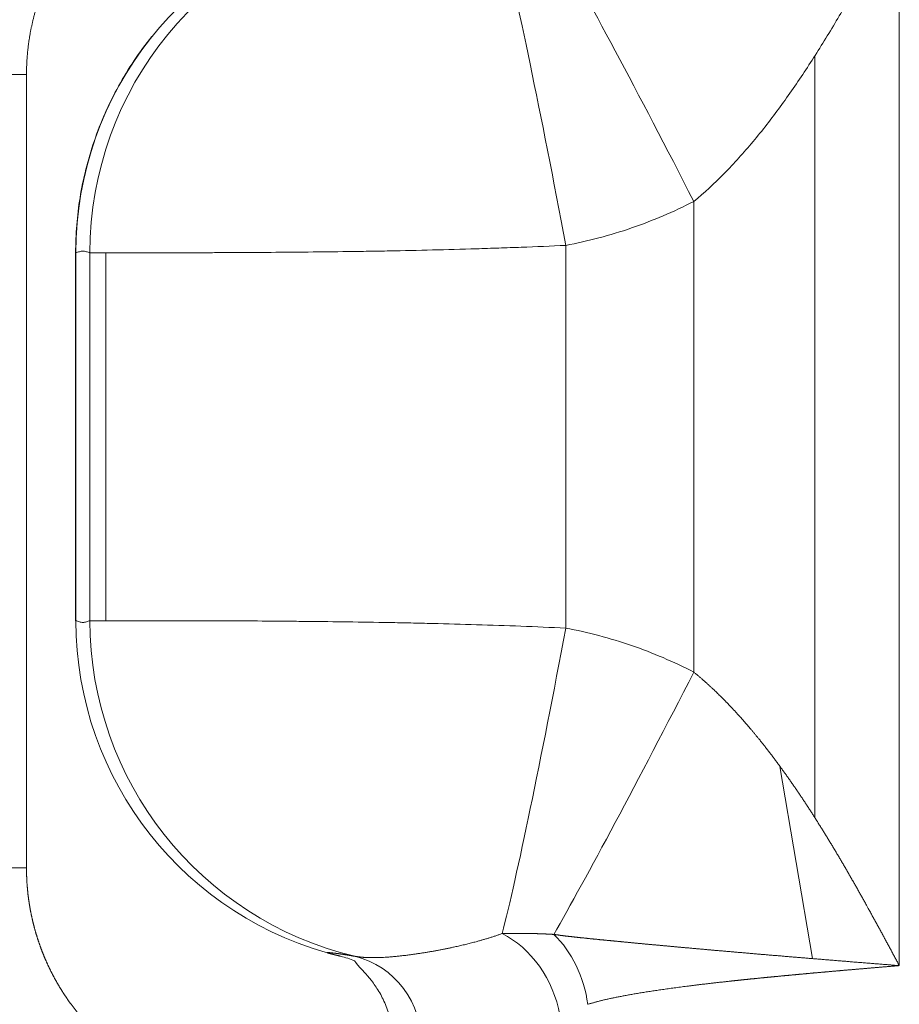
# Model space of a CAD drawing. Header units: millimetres. Extents: x 35469 to 44263, y -24881 to -16268.
# Tile 184 of 231: x 43810 to 43822, y -24757 to -24744. Entities that reach past the tile are written whole.
import ezdxf

# ---------------------------------------------------------------- set-up
doc = ezdxf.new("R2010")
doc.units = ezdxf.units.MM
doc.header["$LTSCALE"] = 0.3175
doc.layers.add('1轮廓实线层', color=7, linetype='Continuous', lineweight=18)

# ---------------------------------------------------------------- blocks, each defined once
blk = doc.blocks.new('MR20E-1840')
at = {"layer": '1轮廓实线层'}
for p, q in [((15658.556, -10799.663), (15658.556, -10813.463)), ((15657.456, -10801.591), (15657.456, -10811.535)), ((15644.472, -10801.838), (15647.174, -10801.838)), ((15647.174, -10812.188), (15647.174, -10801.838)), ((15655.876, -10809.634), (15655.876, -10803.493)), ((15654.205, -10804.067), (15654.205, -10809.06)), ((15647.813, -10804.163), (15647.813, -10808.964)), ((15647.816, -10808.964), (15647.816, -10804.162)), ((15647.999, -10804.162), (15647.999, -10808.964)), ((15648.208, -10804.163), (15648.208, -10808.963)), ((15657.425, -10813.372), (15656.999, -10810.864)), ((15644.472, -10812.188), (15647.174, -10812.188))]:
    blk.add_line(p, q, dxfattribs=at)
for centre, major_axis, ratio, start_param, end_param in [((15652.497, -10804.162), (0.668, 4.45), 0.99938, 0.349433, 1.719779), ((15652.314, -10804.162), (-0.668, 4.45), 0.99938, 0.082623, 1.421814), ((15654.048, -10804.067), (-0.823, 4.424), 0.034241, 4.706017, 5.834963), ((15655.719, -10803.493), (-2.052, 4.005), 0.031001, 4.696509, 5.721341), ((15652.314, -10808.964), (-0.668, -4.45), 0.99938, 4.861371, 6.197836), ((15652.497, -10808.964), (0.668, -4.45), 0.99938, 4.563407, 5.899871), ((15654.048, -10809.06), (-0.823, -4.424), 0.034241, 0.45513, 1.577168), ((15655.719, -10809.634), (-2.052, -4.005), 0.031001, 0.562476, 1.586676), ((15653.196, -10814.109), (0.486, -1.097), 0.748076, 1.251061, 2.418089), ((15653.605, -10813.968), (0.325, -1.155), 0.726298, 1.369054, 2.254171), ((15650.99, -10814.508), (0.295, 1.163), 0.976676, 6.132106, 6.297168), ((15651.175, -10814.508), (-0.225, -1.179), 0.959817, 1.752329, 3.09464)]:
    blk.add_ellipse(centre, major_axis=major_axis, ratio=ratio, start_param=start_param, end_param=end_param, dxfattribs=at)
for points, knots in [([(15649.225, -10798.988), (15649.221, -10798.989), (15649.215, -10798.992), (15649.204, -10798.995), (15649.194, -10798.998), (15649.184, -10799.002), (15649.174, -10799.005), (15649.164, -10799.009), (15649.154, -10799.012), (15649.144, -10799.016), (15649.134, -10799.02), (15649.124, -10799.023), (15649.115, -10799.027), (15649.105, -10799.031), (15649.095, -10799.034), (15649.085, -10799.038), (15649.075, -10799.042), (15649.066, -10799.046), (15649.056, -10799.05), (15649.046, -10799.053), (15649.037, -10799.057), (15649.027, -10799.061), (15649.018, -10799.065), (15649.008, -10799.069), (15648.999, -10799.073), (15648.989, -10799.077), (15648.98, -10799.081), (15648.971, -10799.085), (15648.961, -10799.089), (15648.952, -10799.093), (15648.943, -10799.098), (15648.933, -10799.102), (15648.924, -10799.106), (15648.915, -10799.11), (15648.906, -10799.114), (15648.897, -10799.119), (15648.888, -10799.123), (15648.879, -10799.127), (15648.87, -10799.131), (15648.861, -10799.136), (15648.852, -10799.14), (15648.843, -10799.145), (15648.834, -10799.149), (15648.825, -10799.153), (15648.816, -10799.158), (15648.807, -10799.162), (15648.799, -10799.167), (15648.79, -10799.171), (15648.781, -10799.176), (15648.773, -10799.18), (15648.764, -10799.185), (15648.755, -10799.189), (15648.747, -10799.194), (15648.738, -10799.199), (15648.73, -10799.203), (15648.721, -10799.208), (15648.713, -10799.212), (15648.705, -10799.217), (15648.696, -10799.222), (15648.688, -10799.227), (15648.68, -10799.231), (15648.671, -10799.236), (15648.663, -10799.241), (15648.655, -10799.246), (15648.647, -10799.25), (15648.639, -10799.255), (15648.631, -10799.26), (15648.623, -10799.265), (15648.615, -10799.27), (15648.607, -10799.274), (15648.599, -10799.279), (15648.591, -10799.284), (15648.583, -10799.289), (15648.575, -10799.294), (15648.567, -10799.299), (15648.559, -10799.304), (15648.552, -10799.309), (15648.544, -10799.314), (15648.536, -10799.319), (15648.529, -10799.324), (15648.521, -10799.329), (15648.513, -10799.334), (15648.506, -10799.339), (15648.498, -10799.344), (15648.491, -10799.349), (15648.483, -10799.354), (15648.476, -10799.359), (15648.468, -10799.364), (15648.461, -10799.369), (15648.454, -10799.374), (15648.446, -10799.38), (15648.439, -10799.385), (15648.432, -10799.39), (15648.425, -10799.395), (15648.418, -10799.4), (15648.41, -10799.405), (15648.403, -10799.41), (15648.346, -10799.452), (15648.242, -10799.534), (15648.1, -10799.661), (15647.968, -10799.795), (15647.848, -10799.934), (15647.77, -10800.036), (15647.726, -10800.097), (15647.713, -10800.116), (15647.7, -10800.135), (15647.687, -10800.154), (15647.674, -10800.173), (15647.662, -10800.192), (15647.649, -10800.211), (15647.637, -10800.23), (15647.625, -10800.249), (15647.613, -10800.268), (15647.602, -10800.288), (15647.59, -10800.307), (15647.579, -10800.327), (15647.567, -10800.346), (15647.556, -10800.366), (15647.545, -10800.386), (15647.534, -10800.405), (15647.524, -10800.425), (15647.513, -10800.445), (15647.503, -10800.465), (15647.493, -10800.485), (15647.483, -10800.505), (15647.473, -10800.526), (15647.463, -10800.546), (15647.454, -10800.566), (15647.444, -10800.586), (15647.435, -10800.607), (15647.426, -10800.627), (15647.417, -10800.648), (15647.408, -10800.668), (15647.4, -10800.689), (15647.391, -10800.71), (15647.383, -10800.73), (15647.375, -10800.751), (15647.367, -10800.772), (15647.359, -10800.793), (15647.352, -10800.813), (15647.344, -10800.834), (15647.337, -10800.855), (15647.33, -10800.876), (15647.323, -10800.897), (15647.316, -10800.918), (15647.309, -10800.939), (15647.303, -10800.96), (15647.296, -10800.982), (15647.29, -10801.003), (15647.284, -10801.024), (15647.278, -10801.045), (15647.272, -10801.066), (15647.267, -10801.088), (15647.262, -10801.109), (15647.256, -10801.13), (15647.251, -10801.152), (15647.246, -10801.173), (15647.242, -10801.194), (15647.237, -10801.216), (15647.233, -10801.237), (15647.228, -10801.259), (15647.224, -10801.28), (15647.22, -10801.301), (15647.216, -10801.323), (15647.213, -10801.344), (15647.209, -10801.366), (15647.206, -10801.387), (15647.203, -10801.409), (15647.2, -10801.43), (15647.197, -10801.452), (15647.194, -10801.473), (15647.192, -10801.495), (15647.189, -10801.516), (15647.187, -10801.538), (15647.185, -10801.559), (15647.183, -10801.581), (15647.181, -10801.602), (15647.18, -10801.624), (15647.178, -10801.645), (15647.177, -10801.667), (15647.176, -10801.688), (15647.175, -10801.71), (15647.174, -10801.731), (15647.173, -10801.753), (15647.173, -10801.774), (15647.172, -10801.795), (15647.172, -10801.817), (15647.172, -10801.831), (15647.172, -10801.838)], [0, 0, 0, 0, 0.002879, 0.005753, 0.008621, 0.011483, 0.01434, 0.017191, 0.020037, 0.022877, 0.025711, 0.02854, 0.031363, 0.034181, 0.036993, 0.039799, 0.0426, 0.045395, 0.048184, 0.050968, 0.053747, 0.056519, 0.059286, 0.062048, 0.064804, 0.067554, 0.070299, 0.073038, 0.075771, 0.078499, 0.081222, 0.083938, 0.086649, 0.089355, 0.092055, 0.094749, 0.097437, 0.100121, 0.102798, 0.10547, 0.108136, 0.110797, 0.113452, 0.116101, 0.118745, 0.121383, 0.124016, 0.126643, 0.129264, 0.13188, 0.13449, 0.137095, 0.139694, 0.142287, 0.144875, 0.147457, 0.150034, 0.152605, 0.15517, 0.15773, 0.160284, 0.162833, 0.165376, 0.167913, 0.170445, 0.172971, 0.175492, 0.178007, 0.180516, 0.18302, 0.185518, 0.18801, 0.190497, 0.192979, 0.195455, 0.197925, 0.200389, 0.202848, 0.205302, 0.207749, 0.210192, 0.212628, 0.215059, 0.217484, 0.219904, 0.222318, 0.224727, 0.22713, 0.229527, 0.231919, 0.234305, 0.236686, 0.239061, 0.24143, 0.243794, 0.246152, 0.248505, 0.250852, 0.303031, 0.35414, 0.40418, 0.453155, 0.501064, 0.507142, 0.513216, 0.519284, 0.525347, 0.531405, 0.537459, 0.543507, 0.54955, 0.555587, 0.56162, 0.567648, 0.573671, 0.579688, 0.585701, 0.591709, 0.597711, 0.603709, 0.609701, 0.615689, 0.621671, 0.627649, 0.633621, 0.639589, 0.645551, 0.651509, 0.657461, 0.663409, 0.669351, 0.675289, 0.681222, 0.687149, 0.693072, 0.69899, 0.704902, 0.71081, 0.716713, 0.722611, 0.728504, 0.734392, 0.740275, 0.746154, 0.752027, 0.757895, 0.763759, 0.769618, 0.775471, 0.78132, 0.787164, 0.793003, 0.798837, 0.804667, 0.810491, 0.816311, 0.822126, 0.827936, 0.833741, 0.839541, 0.845336, 0.851127, 0.856912, 0.862693, 0.868469, 0.874241, 0.880007, 0.885769, 0.891525, 0.897277, 0.903025, 0.908767, 0.914505, 0.920238, 0.925966, 0.931689, 0.937408, 0.943122, 0.948831, 0.954535, 0.960235, 0.96593, 0.97162, 0.977305, 0.982986, 0.988662, 0.994333, 1, 1, 1, 1]), ([(15655.876, -10803.493), (15656.011, -10803.382), (15656.143, -10803.261), (15656.337, -10803.064), (15656.4, -10802.996), (15656.526, -10802.857), (15656.587, -10802.786), (15656.77, -10802.568), (15656.887, -10802.416), (15657.116, -10802.103), (15657.228, -10801.941), (15657.446, -10801.61), (15657.552, -10801.441), (15657.761, -10801.096), (15657.864, -10800.92), (15658.066, -10800.565), (15658.165, -10800.385), (15658.362, -10800.025), (15658.459, -10799.844), (15658.556, -10799.663)], [0, 0, 0, 0, 0.125, 0.125, 0.1875, 0.1875, 0.25, 0.25, 0.375, 0.375, 0.5, 0.5, 0.625, 0.625, 0.75, 0.75, 0.875, 0.875, 1, 1, 1, 1]), ([(15648.806, -10801.343), (15648.643, -10801.545), (15648.351, -10801.981), (15648.036, -10802.693), (15647.852, -10803.431), (15647.813, -10803.92), (15647.813, -10804.163)], [0, 0, 0, 0, 0.255885, 0.514712, 0.763673, 1, 1, 1, 1]), ([(15654.205, -10804.067), (15654.498, -10804.012), (15654.784, -10803.936), (15655.341, -10803.744), (15655.612, -10803.628), (15655.876, -10803.493)], [0, 0, 0, 0, 0.5, 0.5, 1, 1, 1, 1]), ([(15647.999, -10804.162), (15648.006, -10804.163), (15648.023, -10804.163), (15648.075, -10804.163), (15648.111, -10804.163), (15648.247, -10804.163), (15648.374, -10804.163), (15648.579, -10804.163), (15648.622, -10804.163), (15648.713, -10804.163), (15648.761, -10804.163), (15648.909, -10804.163), (15649.016, -10804.163), (15649.246, -10804.163), (15649.368, -10804.162), (15649.563, -10804.162), (15649.63, -10804.162), (15649.768, -10804.161), (15649.84, -10804.161), (15650.202, -10804.159), (15650.514, -10804.157), (15651.015, -10804.152), (15651.187, -10804.15), (15651.454, -10804.146), (15651.545, -10804.145), (15651.726, -10804.142), (15651.817, -10804.141), (15652.276, -10804.132), (15652.654, -10804.123), (15653.137, -10804.108), (15653.235, -10804.105), (15653.43, -10804.098), (15653.527, -10804.095), (15653.819, -10804.084), (15654.012, -10804.076), (15654.205, -10804.067)], [0, 0, 0, 0, 0.0625, 0.0625, 0.125, 0.125, 0.25, 0.25, 0.28125, 0.28125, 0.3125, 0.3125, 0.375, 0.375, 0.4375, 0.4375, 0.46875, 0.46875, 0.5, 0.5, 0.625, 0.625, 0.6875, 0.6875, 0.71875, 0.71875, 0.75, 0.75, 0.875, 0.875, 0.90625, 0.90625, 0.9375, 0.9375, 1, 1, 1, 1]), ([(15647.816, -10804.162), (15647.832, -10804.16), (15647.847, -10804.154), (15647.877, -10804.144), (15647.893, -10804.141), (15647.923, -10804.141), (15647.938, -10804.144), (15647.969, -10804.154), (15647.984, -10804.16), (15647.999, -10804.162)], [0, 0, 0, 0, 0.25, 0.25, 0.5, 0.5, 0.75, 0.75, 1, 1, 1, 1]), ([(15647.999, -10808.964), (15647.984, -10808.966), (15647.969, -10808.973), (15647.938, -10808.982), (15647.923, -10808.986), (15647.893, -10808.986), (15647.877, -10808.982), (15647.847, -10808.973), (15647.832, -10808.966), (15647.816, -10808.964)], [0, 0, 0, 0, 0.25, 0.25, 0.5, 0.5, 0.75, 0.75, 1, 1, 1, 1]), ([(15654.205, -10809.06), (15653.814, -10809.041), (15653.426, -10809.027), (15652.85, -10809.009), (15652.659, -10809.004), (15652.374, -10808.997), (15652.279, -10808.995), (15652.09, -10808.991), (15651.997, -10808.989), (15651.536, -10808.981), (15651.184, -10808.976), (15650.766, -10808.972), (15650.684, -10808.971), (15650.521, -10808.97), (15650.44, -10808.969), (15650.204, -10808.967), (15650.053, -10808.966), (15649.622, -10808.965), (15649.362, -10808.964), (15649.073, -10808.964), (15649.017, -10808.963), (15648.909, -10808.963), (15648.857, -10808.963), (15648.709, -10808.963), (15648.619, -10808.963), (15648.456, -10808.963), (15648.383, -10808.963), (15648.288, -10808.963), (15648.258, -10808.963), (15648.203, -10808.963), (15648.178, -10808.963), (15648.065, -10808.963), (15648.013, -10808.963), (15647.999, -10808.964)], [0, 0, 0, 0, 0.125, 0.125, 0.1875, 0.1875, 0.21875, 0.21875, 0.25, 0.25, 0.375, 0.375, 0.40625, 0.40625, 0.4375, 0.4375, 0.5, 0.5, 0.625, 0.625, 0.65625, 0.65625, 0.6875, 0.6875, 0.75, 0.75, 0.8125, 0.8125, 0.84375, 0.84375, 0.875, 0.875, 1, 1, 1, 1]), ([(15655.876, -10809.634), (15655.612, -10809.498), (15655.341, -10809.383), (15654.784, -10809.19), (15654.498, -10809.114), (15654.205, -10809.06)], [0, 0, 0, 0, 0.5, 0.5, 1, 1, 1, 1]), ([(15647.172, -10812.188), (15647.172, -10812.192), (15647.172, -10812.198), (15647.172, -10812.209), (15647.172, -10812.219), (15647.172, -10812.229), (15647.172, -10812.24), (15647.173, -10812.25), (15647.173, -10812.26), (15647.173, -10812.27), (15647.173, -10812.281), (15647.174, -10812.291), (15647.174, -10812.301), (15647.175, -10812.312), (15647.175, -10812.322), (15647.175, -10812.332), (15647.176, -10812.342), (15647.177, -10812.353), (15647.177, -10812.363), (15647.178, -10812.373), (15647.178, -10812.384), (15647.179, -10812.394), (15647.18, -10812.404), (15647.181, -10812.415), (15647.181, -10812.425), (15647.182, -10812.435), (15647.183, -10812.446), (15647.184, -10812.456), (15647.185, -10812.466), (15647.186, -10812.477), (15647.187, -10812.487), (15647.188, -10812.497), (15647.189, -10812.508), (15647.19, -10812.518), (15647.191, -10812.528), (15647.192, -10812.539), (15647.194, -10812.549), (15647.195, -10812.559), (15647.196, -10812.57), (15647.198, -10812.58), (15647.199, -10812.59), (15647.2, -10812.6), (15647.202, -10812.611), (15647.203, -10812.621), (15647.205, -10812.631), (15647.206, -10812.642), (15647.208, -10812.652), (15647.21, -10812.662), (15647.211, -10812.673), (15647.213, -10812.683), (15647.215, -10812.693), (15647.216, -10812.704), (15647.218, -10812.714), (15647.22, -10812.724), (15647.222, -10812.735), (15647.224, -10812.745), (15647.226, -10812.755), (15647.228, -10812.765), (15647.23, -10812.776), (15647.232, -10812.786), (15647.234, -10812.796), (15647.236, -10812.807), (15647.238, -10812.817), (15647.241, -10812.827), (15647.243, -10812.837), (15647.245, -10812.848), (15647.247, -10812.858), (15647.25, -10812.868), (15647.252, -10812.878), (15647.255, -10812.889), (15647.257, -10812.899), (15647.26, -10812.909), (15647.262, -10812.919), (15647.265, -10812.93), (15647.267, -10812.94), (15647.27, -10812.95), (15647.273, -10812.96), (15647.275, -10812.97), (15647.278, -10812.981), (15647.281, -10812.991), (15647.284, -10813.001), (15647.287, -10813.011), (15647.289, -10813.021), (15647.292, -10813.032), (15647.295, -10813.042), (15647.298, -10813.052), (15647.301, -10813.062), (15647.305, -10813.072), (15647.308, -10813.082), (15647.311, -10813.092), (15647.314, -10813.103), (15647.317, -10813.113), (15647.321, -10813.123), (15647.324, -10813.133), (15647.327, -10813.143), (15647.331, -10813.153), (15647.334, -10813.163), (15647.338, -10813.173), (15647.341, -10813.183), (15647.345, -10813.193), (15647.348, -10813.203), (15647.352, -10813.213), (15647.355, -10813.223), (15647.359, -10813.233), (15647.363, -10813.243), (15647.367, -10813.253), (15647.37, -10813.263), (15647.374, -10813.273), (15647.378, -10813.283), (15647.382, -10813.293), (15647.386, -10813.303), (15647.39, -10813.313), (15647.394, -10813.323), (15647.398, -10813.333), (15647.402, -10813.343), (15647.406, -10813.353), (15647.41, -10813.363), (15647.414, -10813.373), (15647.419, -10813.382), (15647.423, -10813.392), (15647.427, -10813.402), (15647.432, -10813.412), (15647.436, -10813.422), (15647.44, -10813.432), (15647.445, -10813.441), (15647.449, -10813.451), (15647.454, -10813.461), (15647.458, -10813.471), (15647.463, -10813.48), (15647.468, -10813.49), (15647.472, -10813.5), (15647.477, -10813.509), (15647.482, -10813.519), (15647.487, -10813.529), (15647.491, -10813.538), (15647.496, -10813.548), (15647.501, -10813.558), (15647.506, -10813.567), (15647.511, -10813.577), (15647.516, -10813.586), (15647.521, -10813.596), (15647.526, -10813.606), (15647.531, -10813.615), (15647.536, -10813.625), (15647.542, -10813.634), (15647.547, -10813.644), (15647.552, -10813.653), (15647.557, -10813.663), (15647.563, -10813.672), (15647.568, -10813.681), (15647.573, -10813.691), (15647.579, -10813.7), (15647.584, -10813.71), (15647.59, -10813.719), (15647.595, -10813.728), (15647.601, -10813.738), (15647.607, -10813.747), (15647.612, -10813.756), (15647.618, -10813.766), (15647.624, -10813.775), (15647.629, -10813.784), (15647.635, -10813.793), (15647.641, -10813.803), (15647.647, -10813.812), (15647.653, -10813.821), (15647.659, -10813.83), (15647.665, -10813.839), (15647.671, -10813.848), (15647.677, -10813.857), (15647.683, -10813.867), (15647.689, -10813.876), (15647.695, -10813.885), (15647.701, -10813.894), (15647.707, -10813.903), (15647.714, -10813.912), (15647.72, -10813.921), (15647.726, -10813.93), (15647.733, -10813.938), (15647.772, -10813.993), (15647.848, -10814.092), (15647.968, -10814.231), (15648.1, -10814.365), (15648.242, -10814.493), (15648.348, -10814.575), (15648.409, -10814.62), (15648.422, -10814.629), (15648.435, -10814.639), (15648.448, -10814.648), (15648.462, -10814.657), (15648.475, -10814.667), (15648.488, -10814.676), (15648.502, -10814.685), (15648.516, -10814.694), (15648.529, -10814.703), (15648.543, -10814.712), (15648.557, -10814.721), (15648.571, -10814.73), (15648.586, -10814.739), (15648.6, -10814.748), (15648.614, -10814.757), (15648.629, -10814.765), (15648.644, -10814.774), (15648.658, -10814.783), (15648.673, -10814.791), (15648.688, -10814.8), (15648.703, -10814.809), (15648.719, -10814.817), (15648.734, -10814.825), (15648.749, -10814.834), (15648.765, -10814.842), (15648.78, -10814.85), (15648.796, -10814.858), (15648.812, -10814.866), (15648.828, -10814.875), (15648.844, -10814.882), (15648.86, -10814.89), (15648.877, -10814.898), (15648.893, -10814.906), (15648.909, -10814.914), (15648.926, -10814.921), (15648.943, -10814.929), (15648.96, -10814.936), (15648.977, -10814.944), (15648.994, -10814.951), (15649.011, -10814.958), (15649.028, -10814.965), (15649.045, -10814.972), (15649.063, -10814.979), (15649.08, -10814.986), (15649.098, -10814.993), (15649.116, -10815), (15649.134, -10815.006), (15649.152, -10815.013), (15649.17, -10815.019), (15649.188, -10815.026), (15649.206, -10815.032), (15649.219, -10815.036), (15649.225, -10815.038)], [0, 0, 0, 0, 0.002721, 0.005442, 0.008165, 0.010889, 0.013614, 0.01634, 0.019067, 0.021795, 0.024525, 0.027255, 0.029987, 0.032719, 0.035453, 0.038188, 0.040924, 0.043661, 0.046399, 0.049138, 0.051878, 0.054619, 0.057362, 0.060105, 0.06285, 0.065596, 0.068342, 0.07109, 0.073839, 0.076589, 0.079341, 0.082093, 0.084846, 0.087601, 0.090357, 0.093113, 0.095871, 0.09863, 0.10139, 0.104151, 0.106913, 0.109677, 0.112441, 0.115207, 0.117973, 0.120741, 0.12351, 0.12628, 0.129051, 0.131823, 0.134597, 0.137371, 0.140147, 0.142923, 0.145701, 0.14848, 0.15126, 0.154041, 0.156823, 0.159607, 0.162391, 0.165177, 0.167963, 0.170751, 0.17354, 0.17633, 0.179121, 0.181914, 0.184707, 0.187501, 0.190297, 0.193094, 0.195892, 0.198691, 0.201491, 0.204292, 0.207095, 0.209898, 0.212703, 0.215508, 0.218315, 0.221123, 0.223932, 0.226743, 0.229554, 0.232367, 0.23518, 0.237995, 0.240811, 0.243628, 0.246446, 0.249266, 0.252086, 0.254908, 0.25773, 0.260554, 0.263379, 0.266205, 0.269032, 0.271861, 0.27469, 0.277521, 0.280353, 0.283186, 0.28602, 0.288855, 0.291691, 0.294529, 0.297368, 0.300207, 0.303048, 0.30589, 0.308734, 0.311578, 0.314423, 0.31727, 0.320118, 0.322967, 0.325817, 0.328668, 0.33152, 0.334374, 0.337229, 0.340084, 0.342941, 0.345799, 0.348659, 0.351519, 0.354381, 0.357243, 0.360107, 0.362972, 0.365838, 0.368706, 0.371574, 0.374444, 0.377315, 0.380187, 0.38306, 0.385934, 0.388809, 0.391686, 0.394564, 0.397442, 0.400323, 0.403204, 0.406086, 0.40897, 0.411854, 0.41474, 0.417627, 0.420515, 0.423405, 0.426295, 0.429187, 0.43208, 0.434974, 0.437869, 0.440765, 0.443662, 0.446561, 0.449461, 0.452362, 0.455264, 0.458167, 0.461072, 0.463977, 0.466884, 0.469792, 0.472701, 0.475612, 0.478523, 0.481436, 0.48435, 0.487265, 0.490181, 0.493098, 0.496017, 0.498937, 0.546844, 0.595817, 0.645858, 0.696968, 0.749149, 0.753404, 0.757677, 0.761969, 0.766279, 0.770608, 0.774955, 0.77932, 0.783704, 0.788106, 0.792527, 0.796966, 0.801423, 0.805898, 0.810392, 0.814905, 0.819436, 0.823985, 0.828552, 0.833138, 0.837742, 0.842365, 0.847006, 0.851666, 0.856343, 0.86104, 0.865754, 0.870487, 0.875239, 0.880008, 0.884797, 0.889603, 0.894428, 0.899271, 0.904133, 0.909013, 0.913912, 0.918828, 0.923764, 0.928717, 0.933689, 0.93868, 0.943689, 0.948716, 0.953762, 0.958826, 0.963908, 0.969009, 0.974128, 0.979266, 0.984422, 0.989596, 0.994789, 1, 1, 1, 1]), ([(15651.453, -10813.341), (15651.454, -10813.341), (15651.457, -10813.342), (15651.46, -10813.342), (15651.464, -10813.343), (15651.468, -10813.343), (15651.471, -10813.344), (15651.475, -10813.345), (15651.479, -10813.345), (15651.483, -10813.346), (15651.486, -10813.346), (15651.49, -10813.347), (15651.494, -10813.347), (15651.498, -10813.348), (15651.502, -10813.349), (15651.506, -10813.349), (15651.51, -10813.349), (15651.514, -10813.35), (15651.518, -10813.35), (15651.522, -10813.351), (15651.526, -10813.351), (15651.531, -10813.352), (15651.535, -10813.352), (15651.539, -10813.353), (15651.543, -10813.353), (15651.548, -10813.353), (15651.552, -10813.354), (15651.556, -10813.354), (15651.561, -10813.354), (15651.565, -10813.355), (15651.57, -10813.355), (15651.574, -10813.355), (15651.579, -10813.356), (15651.584, -10813.356), (15651.588, -10813.356), (15651.593, -10813.356), (15651.598, -10813.357), (15651.603, -10813.357), (15651.607, -10813.357), (15651.612, -10813.357), (15651.617, -10813.358), (15651.622, -10813.358), (15651.627, -10813.358), (15651.632, -10813.358), (15651.637, -10813.358), (15651.642, -10813.358), (15651.647, -10813.358), (15651.652, -10813.359), (15651.657, -10813.359), (15651.662, -10813.359), (15651.668, -10813.359), (15651.673, -10813.359), (15651.678, -10813.359), (15651.683, -10813.359), (15651.689, -10813.359), (15651.694, -10813.359), (15651.699, -10813.359), (15651.705, -10813.359), (15651.71, -10813.359), (15651.716, -10813.359), (15651.721, -10813.359), (15651.727, -10813.359), (15651.732, -10813.358), (15651.738, -10813.358), (15651.744, -10813.358), (15651.749, -10813.358), (15651.755, -10813.358), (15651.773, -10813.357), (15651.805, -10813.356), (15651.851, -10813.354), (15651.898, -10813.351), (15651.946, -10813.347), (15651.994, -10813.343), (15652.044, -10813.337), (15652.093, -10813.332), (15652.144, -10813.326), (15652.193, -10813.319), (15652.242, -10813.312), (15652.289, -10813.305), (15652.337, -10813.298), (15652.384, -10813.291), (15652.43, -10813.283), (15652.476, -10813.275), (15652.521, -10813.267), (15652.566, -10813.258), (15652.611, -10813.249), (15652.655, -10813.241), (15652.698, -10813.231), (15652.748, -10813.221), (15652.805, -10813.208), (15652.867, -10813.194), (15652.929, -10813.179), (15652.99, -10813.163), (15653.037, -10813.151), (15653.071, -10813.141), (15653.091, -10813.136), (15653.111, -10813.13), (15653.132, -10813.124), (15653.152, -10813.118), (15653.172, -10813.112), (15653.192, -10813.106), (15653.213, -10813.1), (15653.233, -10813.093), (15653.253, -10813.087), (15653.273, -10813.08), (15653.294, -10813.074), (15653.314, -10813.067), (15653.334, -10813.06), (15653.355, -10813.053), (15653.368, -10813.048), (15653.375, -10813.046)], [0, 0, 0, 0, 0.003669, 0.007341, 0.011016, 0.014694, 0.018374, 0.022058, 0.025745, 0.029436, 0.03313, 0.036828, 0.040529, 0.044235, 0.047944, 0.051658, 0.055375, 0.059097, 0.062824, 0.066555, 0.070291, 0.074032, 0.077778, 0.081529, 0.085285, 0.089047, 0.092814, 0.096587, 0.100366, 0.10415, 0.107941, 0.111737, 0.11554, 0.119349, 0.123166, 0.12699, 0.130821, 0.134657, 0.138498, 0.142342, 0.146187, 0.150032, 0.153877, 0.15772, 0.161564, 0.165407, 0.169251, 0.173095, 0.176939, 0.180784, 0.184629, 0.188475, 0.192322, 0.196169, 0.200018, 0.203868, 0.207719, 0.211571, 0.215426, 0.219281, 0.223139, 0.226998, 0.23086, 0.234723, 0.238589, 0.242457, 0.246328, 0.250201, 0.279542, 0.308577, 0.337356, 0.36583, 0.393741, 0.421126, 0.448046, 0.474553, 0.500702, 0.524401, 0.547629, 0.570346, 0.59241, 0.613856, 0.634736, 0.655089, 0.674951, 0.694358, 0.713341, 0.731931, 0.750152, 0.776424, 0.80194, 0.826767, 0.850997, 0.874711, 0.882718, 0.890691, 0.898632, 0.906545, 0.914431, 0.922292, 0.930131, 0.937949, 0.94575, 0.953534, 0.961303, 0.969061, 0.976807, 0.984545, 0.992275, 1, 1, 1, 1]), ([(15653.375, -10813.046), (15653.378, -10813.046), (15653.383, -10813.045), (15653.391, -10813.045), (15653.398, -10813.045), (15653.406, -10813.045), (15653.414, -10813.044), (15653.422, -10813.044), (15653.43, -10813.044), (15653.438, -10813.044), (15653.446, -10813.044), (15653.454, -10813.044), (15653.462, -10813.043), (15653.47, -10813.043), (15653.479, -10813.043), (15653.487, -10813.043), (15653.495, -10813.043), (15653.503, -10813.043), (15653.512, -10813.043), (15653.52, -10813.043), (15653.528, -10813.043), (15653.537, -10813.042), (15653.545, -10813.042), (15653.553, -10813.042), (15653.562, -10813.042), (15653.57, -10813.042), (15653.579, -10813.042), (15653.587, -10813.042), (15653.596, -10813.042), (15653.605, -10813.042), (15653.613, -10813.042), (15653.622, -10813.042), (15653.631, -10813.042), (15653.64, -10813.043), (15653.648, -10813.043), (15653.657, -10813.043), (15653.666, -10813.043), (15653.675, -10813.043), (15653.684, -10813.043), (15653.693, -10813.043), (15653.702, -10813.043), (15653.711, -10813.043), (15653.72, -10813.044), (15653.729, -10813.044), (15653.738, -10813.044), (15653.747, -10813.044), (15653.757, -10813.044), (15653.766, -10813.045), (15653.775, -10813.045), (15653.785, -10813.045), (15653.794, -10813.045), (15653.803, -10813.046), (15653.813, -10813.046), (15653.822, -10813.046), (15653.832, -10813.046), (15653.841, -10813.047), (15653.851, -10813.047), (15653.86, -10813.047), (15653.87, -10813.048), (15653.88, -10813.048), (15653.889, -10813.048), (15653.899, -10813.049), (15653.909, -10813.049), (15653.919, -10813.05), (15653.929, -10813.05), (15653.939, -10813.05), (15653.949, -10813.051), (15653.958, -10813.051), (15653.968, -10813.052), (15653.979, -10813.052), (15653.989, -10813.053), (15653.999, -10813.053), (15654.009, -10813.054), (15654.019, -10813.054), (15654.029, -10813.055), (15654.04, -10813.055), (15654.046, -10813.056), (15654.05, -10813.056)], [0, 0, 0, 0, 0.010968, 0.021996, 0.033082, 0.044227, 0.055433, 0.066698, 0.078023, 0.089408, 0.100855, 0.112362, 0.12393, 0.13556, 0.147251, 0.159005, 0.17082, 0.182698, 0.194639, 0.206642, 0.218709, 0.230838, 0.243032, 0.255288, 0.267609, 0.279994, 0.292443, 0.304956, 0.317535, 0.330178, 0.342886, 0.355659, 0.368497, 0.381401, 0.394371, 0.407406, 0.420508, 0.433676, 0.44691, 0.46021, 0.473577, 0.487011, 0.500512, 0.51408, 0.527715, 0.541417, 0.555187, 0.569024, 0.582928, 0.596901, 0.61094, 0.625048, 0.639224, 0.653467, 0.667779, 0.682158, 0.696606, 0.711123, 0.725707, 0.74036, 0.755082, 0.769872, 0.784731, 0.799659, 0.814655, 0.82972, 0.844855, 0.860058, 0.87533, 0.890671, 0.906082, 0.921562, 0.937111, 0.952729, 0.968416, 0.984174, 1, 1, 1, 1]), ([(15654.05, -10813.056), (15654.052, -10813.056), (15654.056, -10813.057), (15654.061, -10813.057), (15654.067, -10813.058), (15654.073, -10813.059), (15654.079, -10813.06), (15654.085, -10813.061), (15654.091, -10813.062), (15654.097, -10813.063), (15654.103, -10813.063), (15654.109, -10813.064), (15654.115, -10813.065), (15654.122, -10813.066), (15654.128, -10813.067), (15654.135, -10813.068), (15654.141, -10813.069), (15654.148, -10813.07), (15654.154, -10813.07), (15654.161, -10813.071), (15654.168, -10813.072), (15654.175, -10813.073), (15654.182, -10813.074), (15654.189, -10813.075), (15654.196, -10813.076), (15654.204, -10813.077), (15654.211, -10813.077), (15654.218, -10813.078), (15654.226, -10813.079), (15654.233, -10813.08), (15654.241, -10813.081), (15654.248, -10813.082), (15654.256, -10813.083), (15654.264, -10813.084), (15654.272, -10813.085), (15654.28, -10813.085), (15654.288, -10813.086), (15654.296, -10813.087), (15654.305, -10813.088), (15654.313, -10813.089), (15654.321, -10813.09), (15654.33, -10813.091), (15654.338, -10813.092), (15654.347, -10813.093), (15654.356, -10813.094), (15654.365, -10813.095), (15654.374, -10813.096), (15654.383, -10813.097), (15654.392, -10813.098), (15654.401, -10813.099), (15654.41, -10813.1), (15654.419, -10813.1), (15654.429, -10813.101), (15654.438, -10813.102), (15654.448, -10813.103), (15654.458, -10813.104), (15654.467, -10813.105), (15654.477, -10813.106), (15654.487, -10813.107), (15654.497, -10813.109), (15654.507, -10813.11), (15654.517, -10813.111), (15654.528, -10813.112), (15654.538, -10813.113), (15654.548, -10813.114), (15654.559, -10813.115), (15654.569, -10813.116), (15654.58, -10813.117), (15654.591, -10813.118), (15654.602, -10813.119), (15654.613, -10813.12), (15654.624, -10813.121), (15654.635, -10813.122), (15654.646, -10813.124), (15654.657, -10813.125), (15654.669, -10813.126), (15654.68, -10813.127), (15654.692, -10813.128), (15654.703, -10813.129), (15654.715, -10813.13), (15654.727, -10813.132), (15654.739, -10813.133), (15654.751, -10813.134), (15654.763, -10813.135), (15654.775, -10813.136), (15654.788, -10813.137), (15654.8, -10813.139), (15654.813, -10813.14), (15654.825, -10813.141), (15654.838, -10813.142), (15654.851, -10813.144), (15654.864, -10813.145), (15654.877, -10813.146), (15654.89, -10813.147), (15654.903, -10813.149), (15654.916, -10813.15), (15654.929, -10813.151), (15654.943, -10813.153), (15654.956, -10813.154), (15654.97, -10813.155), (15654.984, -10813.156), (15654.998, -10813.158), (15655.012, -10813.159), (15655.026, -10813.161), (15655.04, -10813.162), (15655.054, -10813.163), (15655.069, -10813.165), (15655.083, -10813.166), (15655.098, -10813.167), (15655.113, -10813.169), (15655.127, -10813.17), (15655.142, -10813.172), (15655.157, -10813.173), (15655.173, -10813.174), (15655.188, -10813.176), (15655.203, -10813.177), (15655.219, -10813.179), (15655.234, -10813.18), (15655.25, -10813.182), (15655.266, -10813.183), (15655.282, -10813.185), (15655.298, -10813.186), (15655.314, -10813.188), (15655.33, -10813.189), (15655.346, -10813.191), (15655.363, -10813.192), (15655.379, -10813.194), (15655.396, -10813.195), (15655.413, -10813.197), (15655.43, -10813.198), (15655.447, -10813.2), (15655.464, -10813.202), (15655.481, -10813.203), (15655.499, -10813.205), (15655.516, -10813.206), (15655.534, -10813.208), (15655.551, -10813.21), (15655.569, -10813.211), (15655.587, -10813.213), (15655.605, -10813.215), (15655.624, -10813.216), (15655.642, -10813.218), (15655.66, -10813.22), (15655.679, -10813.221), (15655.698, -10813.223), (15655.717, -10813.225), (15655.735, -10813.226), (15655.755, -10813.228), (15655.774, -10813.23), (15655.793, -10813.232), (15655.812, -10813.233), (15655.832, -10813.235), (15655.852, -10813.237), (15655.872, -10813.239), (15655.891, -10813.24), (15655.911, -10813.242), (15655.932, -10813.244), (15655.952, -10813.246), (15655.972, -10813.248), (15655.993, -10813.25), (15656.014, -10813.251), (15656.035, -10813.253), (15656.055, -10813.255), (15656.077, -10813.257), (15656.098, -10813.259), (15656.119, -10813.261), (15656.141, -10813.263), (15656.162, -10813.265), (15656.184, -10813.266), (15656.206, -10813.268), (15656.228, -10813.27), (15656.25, -10813.272), (15656.272, -10813.274), (15656.294, -10813.276), (15656.317, -10813.278), (15656.339, -10813.28), (15656.362, -10813.282), (15656.385, -10813.284), (15656.408, -10813.286), (15656.431, -10813.288), (15656.455, -10813.29), (15656.478, -10813.292), (15656.502, -10813.294), (15656.525, -10813.296), (15656.549, -10813.298), (15656.573, -10813.3), (15656.597, -10813.302), (15656.621, -10813.304), (15656.646, -10813.306), (15656.67, -10813.309), (15656.695, -10813.311), (15656.72, -10813.313), (15656.744, -10813.315), (15656.769, -10813.317), (15656.795, -10813.319), (15656.82, -10813.321), (15656.845, -10813.323), (15656.871, -10813.326), (15656.896, -10813.328), (15656.922, -10813.33), (15656.948, -10813.332), (15656.974, -10813.334), (15657, -10813.336), (15657.027, -10813.339), (15657.053, -10813.341), (15657.08, -10813.343), (15657.106, -10813.345), (15657.133, -10813.348), (15657.16, -10813.35), (15657.187, -10813.352), (15657.214, -10813.354), (15657.241, -10813.357), (15657.269, -10813.359), (15657.296, -10813.361), (15657.324, -10813.363), (15657.352, -10813.366), (15657.38, -10813.368), (15657.408, -10813.37), (15657.436, -10813.373), (15657.464, -10813.375), (15657.493, -10813.377), (15657.521, -10813.38), (15657.55, -10813.382), (15657.578, -10813.384), (15657.607, -10813.387), (15657.636, -10813.389), (15657.665, -10813.392), (15657.695, -10813.394), (15657.724, -10813.396), (15657.753, -10813.399), (15657.783, -10813.401), (15657.813, -10813.404), (15657.842, -10813.406), (15657.872, -10813.408), (15657.902, -10813.411), (15657.932, -10813.413), (15657.962, -10813.416), (15657.993, -10813.418), (15658.023, -10813.421), (15658.054, -10813.423), (15658.084, -10813.425), (15658.115, -10813.428), (15658.146, -10813.43), (15658.177, -10813.433), (15658.208, -10813.435), (15658.239, -10813.438), (15658.27, -10813.44), (15658.302, -10813.443), (15658.333, -10813.445), (15658.365, -10813.448), (15658.396, -10813.45), (15658.428, -10813.453), (15658.46, -10813.456), (15658.492, -10813.458), (15658.524, -10813.461), (15658.545, -10813.462), (15658.556, -10813.463)], [0, 0, 0, 0, 0.001208, 0.002434, 0.003676, 0.004936, 0.006213, 0.007508, 0.00882, 0.01015, 0.011498, 0.012864, 0.014248, 0.01565, 0.017071, 0.01851, 0.019967, 0.021443, 0.022938, 0.024452, 0.025985, 0.027537, 0.029108, 0.030699, 0.032309, 0.033938, 0.035587, 0.037257, 0.038945, 0.040654, 0.042383, 0.044133, 0.045902, 0.047692, 0.049503, 0.051334, 0.053186, 0.055059, 0.056953, 0.058868, 0.060804, 0.062762, 0.064741, 0.066742, 0.068764, 0.070808, 0.072873, 0.07496, 0.077068, 0.079198, 0.081349, 0.083522, 0.085715, 0.08793, 0.090167, 0.092424, 0.094702, 0.097001, 0.099321, 0.101662, 0.104024, 0.106406, 0.108809, 0.111233, 0.113679, 0.116145, 0.118633, 0.121142, 0.123673, 0.126226, 0.1288, 0.131395, 0.134013, 0.136652, 0.139313, 0.141996, 0.144701, 0.147428, 0.150177, 0.152948, 0.155741, 0.158557, 0.161395, 0.164255, 0.167138, 0.170043, 0.172971, 0.175922, 0.178895, 0.181891, 0.184909, 0.18795, 0.191015, 0.194102, 0.197211, 0.200344, 0.2035, 0.206679, 0.209881, 0.213106, 0.216354, 0.219626, 0.222921, 0.226239, 0.22958, 0.232945, 0.236334, 0.239746, 0.243181, 0.24664, 0.250123, 0.253629, 0.257159, 0.260713, 0.264291, 0.267893, 0.271518, 0.275167, 0.278841, 0.282538, 0.28626, 0.290005, 0.293774, 0.297568, 0.301385, 0.305227, 0.309093, 0.312982, 0.316896, 0.320835, 0.324797, 0.328783, 0.332794, 0.336829, 0.340889, 0.344972, 0.34908, 0.353212, 0.357369, 0.361549, 0.365755, 0.369984, 0.374238, 0.378517, 0.38282, 0.387147, 0.391499, 0.395875, 0.400276, 0.404701, 0.40915, 0.413624, 0.418123, 0.422645, 0.427193, 0.431764, 0.43636, 0.44098, 0.445624, 0.450293, 0.454986, 0.459703, 0.464444, 0.469209, 0.473999, 0.478813, 0.48365, 0.488512, 0.493398, 0.498308, 0.503242, 0.508199, 0.513181, 0.518187, 0.523216, 0.52827, 0.533347, 0.538448, 0.543574, 0.548722, 0.553895, 0.559091, 0.564311, 0.569554, 0.57482, 0.58011, 0.585423, 0.590758, 0.596117, 0.601498, 0.606903, 0.612329, 0.617779, 0.623251, 0.628745, 0.634261, 0.639799, 0.64536, 0.650942, 0.656546, 0.662172, 0.667819, 0.673488, 0.679178, 0.684889, 0.690621, 0.696373, 0.702144, 0.707936, 0.713748, 0.71958, 0.725431, 0.731301, 0.737191, 0.7431, 0.749029, 0.754976, 0.760942, 0.766926, 0.772929, 0.778951, 0.784991, 0.791048, 0.797124, 0.803218, 0.809329, 0.815458, 0.821604, 0.827767, 0.833947, 0.840144, 0.846358, 0.852588, 0.858835, 0.865098, 0.871376, 0.877671, 0.883981, 0.890307, 0.896647, 0.903003, 0.909373, 0.915759, 0.922158, 0.928572, 0.934999, 0.941441, 0.947896, 0.954364, 0.960846, 0.967341, 0.973848, 0.980368, 0.9869, 0.993444, 1, 1, 1, 1]), ([(15651.269, -10813.341), (15651.267, -10813.341), (15651.265, -10813.34), (15651.262, -10813.339), (15651.258, -10813.338), (15651.255, -10813.337), (15651.251, -10813.336), (15651.248, -10813.336), (15651.244, -10813.335), (15651.241, -10813.334), (15651.238, -10813.333), (15651.234, -10813.332), (15651.231, -10813.331), (15651.228, -10813.331), (15651.225, -10813.33), (15651.222, -10813.329), (15651.219, -10813.328), (15651.215, -10813.327), (15651.212, -10813.327), (15651.209, -10813.326), (15651.206, -10813.325), (15651.203, -10813.324), (15651.2, -10813.324), (15651.198, -10813.323), (15651.195, -10813.322), (15651.192, -10813.322), (15651.189, -10813.321), (15651.186, -10813.32), (15651.184, -10813.32), (15651.181, -10813.319), (15651.178, -10813.318), (15651.176, -10813.318), (15651.173, -10813.317), (15651.171, -10813.316), (15651.168, -10813.316), (15651.166, -10813.315), (15651.163, -10813.314), (15651.161, -10813.314), (15651.158, -10813.313), (15651.156, -10813.313), (15651.154, -10813.312), (15651.152, -10813.312), (15651.149, -10813.311), (15651.147, -10813.31), (15651.145, -10813.31), (15651.143, -10813.309), (15651.141, -10813.309), (15651.139, -10813.308), (15651.137, -10813.308), (15651.135, -10813.307), (15651.133, -10813.307), (15651.131, -10813.306), (15651.13, -10813.306), (15651.128, -10813.306), (15651.126, -10813.305), (15651.124, -10813.305), (15651.123, -10813.304), (15651.121, -10813.304), (15651.12, -10813.303), (15651.118, -10813.303), (15651.117, -10813.303), (15651.115, -10813.302), (15651.114, -10813.302), (15651.113, -10813.301), (15651.112, -10813.301), (15651.11, -10813.301), (15651.109, -10813.3), (15651.108, -10813.3), (15651.107, -10813.3), (15651.106, -10813.299), (15651.105, -10813.299), (15651.104, -10813.299), (15651.103, -10813.298), (15651.102, -10813.298), (15651.101, -10813.298), (15651.101, -10813.298), (15651.1, -10813.297), (15651.099, -10813.297), (15651.099, -10813.297), (15651.098, -10813.297), (15651.098, -10813.296), (15651.097, -10813.296), (15651.097, -10813.296), (15651.096, -10813.296), (15651.096, -10813.295), (15651.096, -10813.295), (15651.096, -10813.295), (15651.095, -10813.295), (15651.095, -10813.295), (15651.095, -10813.295), (15651.095, -10813.294), (15651.095, -10813.294), (15651.095, -10813.294), (15651.095, -10813.294), (15651.095, -10813.294), (15651.096, -10813.294), (15651.096, -10813.294), (15651.096, -10813.294), (15651.097, -10813.293), (15651.097, -10813.293), (15651.098, -10813.293), (15651.098, -10813.293), (15651.099, -10813.293), (15651.099, -10813.293), (15651.1, -10813.293), (15651.101, -10813.293), (15651.101, -10813.293), (15651.102, -10813.293), (15651.103, -10813.293), (15651.105, -10813.293), (15651.107, -10813.293), (15651.109, -10813.293), (15651.111, -10813.293), (15651.114, -10813.293), (15651.116, -10813.294), (15651.119, -10813.294), (15651.122, -10813.294), (15651.125, -10813.294), (15651.128, -10813.294), (15651.132, -10813.295), (15651.135, -10813.295), (15651.139, -10813.295), (15651.143, -10813.296), (15651.147, -10813.296), (15651.151, -10813.297), (15651.156, -10813.297), (15651.16, -10813.298), (15651.165, -10813.298), (15651.17, -10813.299), (15651.175, -10813.299), (15651.18, -10813.3), (15651.186, -10813.3), (15651.191, -10813.301), (15651.197, -10813.302), (15651.202, -10813.302), (15651.208, -10813.303), (15651.214, -10813.304), (15651.221, -10813.305), (15651.227, -10813.306), (15651.233, -10813.306), (15651.24, -10813.307), (15651.247, -10813.308), (15651.254, -10813.309), (15651.261, -10813.31), (15651.268, -10813.311), (15651.275, -10813.312), (15651.282, -10813.313), (15651.29, -10813.314), (15651.298, -10813.315), (15651.305, -10813.317), (15651.313, -10813.318), (15651.321, -10813.319), (15651.329, -10813.32), (15651.337, -10813.322), (15651.346, -10813.323), (15651.354, -10813.324), (15651.363, -10813.326), (15651.371, -10813.327), (15651.38, -10813.328), (15651.389, -10813.33), (15651.398, -10813.331), (15651.407, -10813.333), (15651.416, -10813.334), (15651.425, -10813.336), (15651.434, -10813.338), (15651.444, -10813.339), (15651.45, -10813.34), (15651.453, -10813.341)], [0, 0, 0, 0, 0.004294, 0.008597, 0.012909, 0.01723, 0.021559, 0.025898, 0.030245, 0.034602, 0.038966, 0.04334, 0.047722, 0.052112, 0.056511, 0.060918, 0.065334, 0.069758, 0.07419, 0.07863, 0.083078, 0.087535, 0.091999, 0.096471, 0.100951, 0.105439, 0.109934, 0.114437, 0.118948, 0.123467, 0.127993, 0.132526, 0.137067, 0.141615, 0.14617, 0.150733, 0.155302, 0.159879, 0.164463, 0.169054, 0.173652, 0.178257, 0.182868, 0.187487, 0.192112, 0.196743, 0.201382, 0.206026, 0.210678, 0.215336, 0.22, 0.22467, 0.229347, 0.23403, 0.238719, 0.243414, 0.248116, 0.252823, 0.257536, 0.262255, 0.266979, 0.27171, 0.276445, 0.281187, 0.285933, 0.290686, 0.295443, 0.300205, 0.304973, 0.309746, 0.314524, 0.319306, 0.324094, 0.328886, 0.333683, 0.338484, 0.34329, 0.3481, 0.352915, 0.357734, 0.362558, 0.367385, 0.372217, 0.377052, 0.381892, 0.386735, 0.391582, 0.396433, 0.401287, 0.406145, 0.411006, 0.415871, 0.420739, 0.425611, 0.430485, 0.435363, 0.440243, 0.445127, 0.450013, 0.454902, 0.459794, 0.464688, 0.469585, 0.474485, 0.479386, 0.484291, 0.489197, 0.494105, 0.499016, 0.508106, 0.517189, 0.526265, 0.535332, 0.544391, 0.55344, 0.56248, 0.57151, 0.580529, 0.589537, 0.598534, 0.607519, 0.616491, 0.625449, 0.634395, 0.643326, 0.652243, 0.661146, 0.670032, 0.678903, 0.687758, 0.696595, 0.705416, 0.714218, 0.723002, 0.731768, 0.740514, 0.749241, 0.757947, 0.766633, 0.775298, 0.783942, 0.792563, 0.801163, 0.80974, 0.818295, 0.826826, 0.835334, 0.843818, 0.852277, 0.860712, 0.869123, 0.877508, 0.885867, 0.8942, 0.902507, 0.910787, 0.91904, 0.927266, 0.935464, 0.943633, 0.951774, 0.959887, 0.967969, 0.976022, 0.984045, 0.992038, 1, 1, 1, 1]), ([(15651.452, -10813.401), (15651.447, -10813.397), (15651.489, -10813.46), (15651.647, -10813.615), (15651.788, -10813.826), (15651.874, -10814.006), (15651.935, -10814.215), (15651.948, -10814.365), (15651.949, -10814.443)], [0, 0, 0, 0, 0.35561, 0.624697, 0.733712, 0.829886, 0.917308, 1, 1, 1, 1]), ([(15658.556, -10813.463), (15658.55, -10813.464), (15658.538, -10813.465), (15658.52, -10813.466), (15658.502, -10813.468), (15658.484, -10813.469), (15658.466, -10813.471), (15658.448, -10813.472), (15658.431, -10813.474), (15658.413, -10813.475), (15658.396, -10813.476), (15658.378, -10813.478), (15658.361, -10813.479), (15658.343, -10813.481), (15658.326, -10813.482), (15658.309, -10813.484), (15658.292, -10813.485), (15658.275, -10813.487), (15658.258, -10813.488), (15658.241, -10813.489), (15658.224, -10813.491), (15658.207, -10813.492), (15658.191, -10813.494), (15658.174, -10813.495), (15658.157, -10813.497), (15658.141, -10813.498), (15658.124, -10813.499), (15658.108, -10813.501), (15658.092, -10813.502), (15658.075, -10813.504), (15658.059, -10813.505), (15658.043, -10813.506), (15658.027, -10813.508), (15658.011, -10813.509), (15657.995, -10813.51), (15657.979, -10813.512), (15657.964, -10813.513), (15657.948, -10813.515), (15657.932, -10813.516), (15657.917, -10813.517), (15657.901, -10813.519), (15657.886, -10813.52), (15657.87, -10813.521), (15657.855, -10813.523), (15657.84, -10813.524), (15657.824, -10813.525), (15657.809, -10813.527), (15657.794, -10813.528), (15657.779, -10813.529), (15657.764, -10813.53), (15657.749, -10813.532), (15657.735, -10813.533), (15657.72, -10813.534), (15657.705, -10813.536), (15657.691, -10813.537), (15657.676, -10813.538), (15657.662, -10813.54), (15657.647, -10813.541), (15657.633, -10813.542), (15657.619, -10813.543), (15657.604, -10813.545), (15657.59, -10813.546), (15657.576, -10813.547), (15657.562, -10813.548), (15657.548, -10813.55), (15657.534, -10813.551), (15657.52, -10813.552), (15657.507, -10813.553), (15657.493, -10813.555), (15657.479, -10813.556), (15657.466, -10813.557), (15657.452, -10813.558), (15657.439, -10813.559), (15657.425, -10813.561), (15657.412, -10813.562), (15657.399, -10813.563), (15657.385, -10813.564), (15657.372, -10813.565), (15657.359, -10813.567), (15657.346, -10813.568), (15657.333, -10813.569), (15657.32, -10813.57), (15657.307, -10813.571), (15657.295, -10813.573), (15657.282, -10813.574), (15657.269, -10813.575), (15657.257, -10813.576), (15657.244, -10813.577), (15657.232, -10813.578), (15657.219, -10813.579), (15657.207, -10813.581), (15657.195, -10813.582), (15657.182, -10813.583), (15657.17, -10813.584), (15657.158, -10813.585), (15657.146, -10813.586), (15657.134, -10813.587), (15657.122, -10813.589), (15657.11, -10813.59), (15657.099, -10813.591), (15657.087, -10813.592), (15657.075, -10813.593), (15657.064, -10813.594), (15657.052, -10813.595), (15657.041, -10813.596), (15657.029, -10813.597), (15657.018, -10813.598), (15657.006, -10813.599), (15656.995, -10813.601), (15656.984, -10813.602), (15656.973, -10813.603), (15656.962, -10813.604), (15656.951, -10813.605), (15656.94, -10813.606), (15656.929, -10813.607), (15656.918, -10813.608), (15656.907, -10813.609), (15656.897, -10813.61), (15656.886, -10813.611), (15656.875, -10813.612), (15656.865, -10813.613), (15656.854, -10813.614), (15656.844, -10813.615), (15656.834, -10813.616), (15656.823, -10813.617), (15656.813, -10813.618), (15656.803, -10813.619), (15656.793, -10813.62), (15656.783, -10813.621), (15656.773, -10813.622), (15656.763, -10813.623), (15656.753, -10813.624), (15656.743, -10813.625), (15656.733, -10813.626), (15656.723, -10813.627), (15656.714, -10813.628), (15656.704, -10813.629), (15656.695, -10813.63), (15656.685, -10813.631), (15656.676, -10813.632), (15656.666, -10813.633), (15656.657, -10813.634), (15656.648, -10813.635), (15656.638, -10813.635), (15656.629, -10813.636), (15656.62, -10813.637), (15656.611, -10813.638), (15656.602, -10813.639), (15656.593, -10813.64), (15656.584, -10813.641), (15656.576, -10813.642), (15656.567, -10813.643), (15656.558, -10813.644), (15656.549, -10813.645), (15656.541, -10813.645), (15656.532, -10813.646), (15656.524, -10813.647), (15656.515, -10813.648), (15656.507, -10813.649), (15656.499, -10813.65), (15656.49, -10813.651), (15656.482, -10813.652), (15656.474, -10813.652), (15656.466, -10813.653), (15656.458, -10813.654), (15656.45, -10813.655), (15656.442, -10813.656), (15656.434, -10813.657), (15656.426, -10813.657), (15656.418, -10813.658), (15656.411, -10813.659), (15656.403, -10813.66), (15656.396, -10813.661), (15656.388, -10813.662), (15656.38, -10813.662), (15656.373, -10813.663), (15656.366, -10813.664), (15656.358, -10813.665), (15656.336, -10813.667), (15656.3, -10813.671), (15656.249, -10813.677), (15656.2, -10813.682), (15656.151, -10813.688), (15656.102, -10813.693), (15656.055, -10813.699), (15656.008, -10813.704), (15655.962, -10813.71), (15655.917, -10813.715), (15655.872, -10813.721), (15655.829, -10813.726), (15655.785, -10813.732), (15655.743, -10813.737), (15655.701, -10813.743), (15655.661, -10813.748), (15655.62, -10813.754), (15655.581, -10813.759), (15655.542, -10813.764), (15655.504, -10813.77), (15655.466, -10813.775), (15655.429, -10813.78), (15655.393, -10813.786), (15655.358, -10813.791), (15655.323, -10813.796), (15655.289, -10813.802), (15655.255, -10813.807), (15655.222, -10813.812), (15655.19, -10813.817), (15655.158, -10813.823), (15655.127, -10813.828), (15655.097, -10813.833), (15655.067, -10813.838), (15655.038, -10813.843), (15655.009, -10813.848), (15654.981, -10813.854), (15654.954, -10813.859), (15654.927, -10813.864), (15654.901, -10813.869), (15654.875, -10813.874), (15654.85, -10813.879), (15654.826, -10813.884), (15654.802, -10813.889), (15654.779, -10813.894), (15654.756, -10813.899), (15654.733, -10813.904), (15654.712, -10813.909), (15654.691, -10813.914), (15654.67, -10813.919), (15654.65, -10813.924), (15654.63, -10813.929), (15654.611, -10813.934), (15654.593, -10813.939), (15654.575, -10813.944), (15654.557, -10813.949), (15654.54, -10813.954), (15654.524, -10813.958), (15654.508, -10813.963), (15654.497, -10813.967), (15654.492, -10813.968)], [0, 0, 0, 0, 0.003877, 0.007741, 0.011594, 0.015435, 0.019264, 0.023081, 0.026886, 0.030679, 0.03446, 0.038229, 0.041986, 0.045731, 0.049464, 0.053185, 0.056894, 0.060592, 0.064277, 0.06795, 0.071612, 0.075261, 0.078899, 0.082524, 0.086138, 0.089739, 0.093329, 0.096907, 0.100472, 0.104026, 0.107568, 0.111098, 0.114616, 0.118121, 0.121615, 0.125097, 0.128567, 0.132025, 0.135472, 0.138906, 0.142328, 0.145738, 0.149136, 0.152523, 0.155897, 0.159259, 0.16261, 0.165948, 0.169275, 0.172589, 0.175892, 0.179182, 0.182461, 0.185728, 0.188982, 0.192225, 0.195456, 0.198675, 0.201882, 0.205077, 0.208259, 0.21143, 0.21459, 0.217737, 0.220872, 0.223995, 0.227106, 0.230205, 0.233293, 0.236368, 0.239431, 0.242483, 0.245522, 0.248549, 0.251565, 0.254569, 0.25756, 0.26054, 0.263507, 0.266463, 0.269407, 0.272339, 0.275258, 0.278166, 0.281062, 0.283946, 0.286818, 0.289678, 0.292526, 0.295362, 0.298186, 0.300999, 0.303799, 0.306587, 0.309363, 0.312128, 0.31488, 0.31762, 0.320349, 0.323065, 0.32577, 0.328462, 0.331143, 0.333812, 0.336468, 0.339113, 0.341746, 0.344367, 0.346976, 0.349572, 0.352157, 0.35473, 0.357291, 0.35984, 0.362378, 0.364903, 0.367416, 0.369917, 0.372406, 0.374884, 0.377349, 0.379802, 0.382244, 0.384673, 0.387091, 0.389496, 0.39189, 0.394271, 0.396641, 0.398999, 0.401344, 0.403678, 0.406, 0.40831, 0.410608, 0.412893, 0.415167, 0.417429, 0.419679, 0.421918, 0.424144, 0.426358, 0.42856, 0.43075, 0.432929, 0.435095, 0.437249, 0.439392, 0.441522, 0.443641, 0.445747, 0.447842, 0.449924, 0.451995, 0.454054, 0.4561, 0.458135, 0.460158, 0.462169, 0.464168, 0.466155, 0.46813, 0.470093, 0.472044, 0.473983, 0.47591, 0.477825, 0.479728, 0.48162, 0.483499, 0.485366, 0.487222, 0.489065, 0.490896, 0.492716, 0.494523, 0.496319, 0.498103, 0.499874, 0.512376, 0.524741, 0.53697, 0.549063, 0.561019, 0.572839, 0.584523, 0.59607, 0.607481, 0.618755, 0.629894, 0.640896, 0.651762, 0.662491, 0.673084, 0.683541, 0.693862, 0.704046, 0.714095, 0.724007, 0.733783, 0.743423, 0.752926, 0.762294, 0.771525, 0.780621, 0.78958, 0.798403, 0.80709, 0.815641, 0.824057, 0.832336, 0.840479, 0.848486, 0.856358, 0.864094, 0.871694, 0.879158, 0.886486, 0.893679, 0.900736, 0.907657, 0.914443, 0.921093, 0.927608, 0.933987, 0.940231, 0.946339, 0.952313, 0.958151, 0.963854, 0.969422, 0.974855, 0.980153, 0.985317, 0.990346, 0.99524, 1, 1, 1, 1])]:
    blk.add_open_spline(points, degree=3, knots=knots, dxfattribs=at)
blk.add_rational_spline([(15658.556, -10813.463), (15658.459, -10813.282), (15658.362, -10813.101), (15658.165, -10812.741), (15658.066, -10812.562), (15657.864, -10812.206), (15657.761, -10812.031), (15657.552, -10811.686), (15657.446, -10811.516), (15657.228, -10811.185), (15657.116, -10811.023), (15656.887, -10810.71), (15656.77, -10810.558), (15656.587, -10810.34), (15656.526, -10810.269), (15656.4, -10810.13), (15656.337, -10810.062), (15656.143, -10809.866), (15656.011, -10809.744), (15655.876, -10809.634)], [1, 1, 0.999999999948, 0.999999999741, 0.999999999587, 0.999999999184, 0.999999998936, 0.999999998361, 0.999999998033, 0.999999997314, 0.999999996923, 0.999999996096, 0.99999999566, 0.999999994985, 0.999999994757, 0.999999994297, 0.999999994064, 0.999999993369, 0.99999999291, 0.999999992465], degree=3, knots=[0, 0, 0, 0, 0.125, 0.125, 0.25, 0.25, 0.375, 0.375, 0.5, 0.5, 0.625, 0.625, 0.75, 0.75, 0.8125, 0.8125, 0.875, 0.875, 1, 1, 1, 1], dxfattribs=at)

msp = doc.modelspace()

# ---------------------------------------------------------------- block references
msp.add_blockref('MR20E-1840', (28163.177, -13942.854))

doc.saveas('drawing.dxf')
